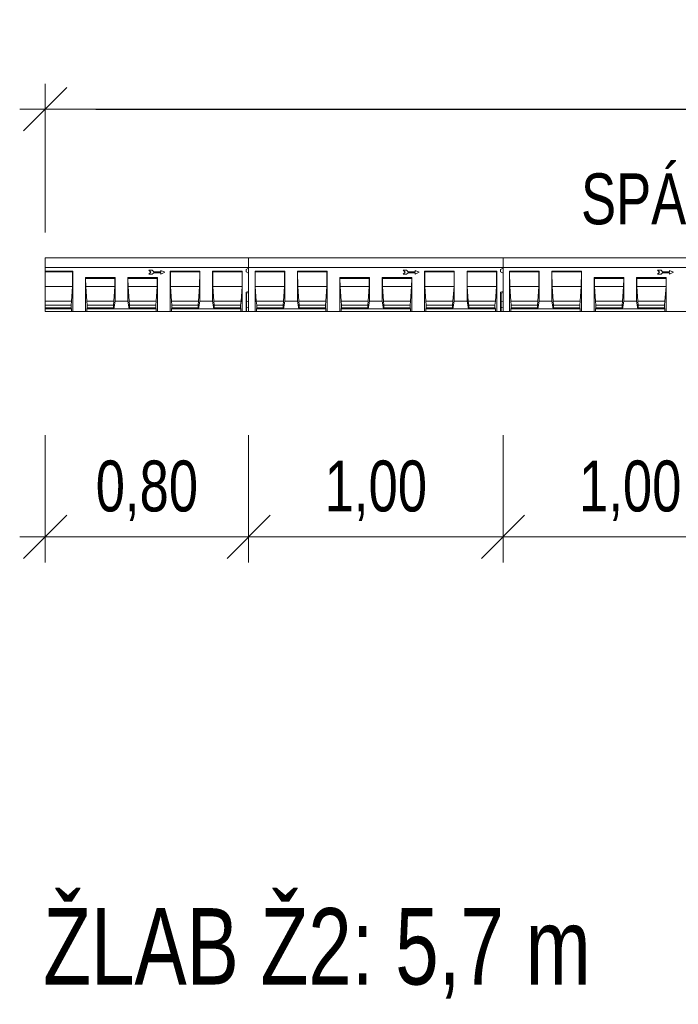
# Model space of a CAD drawing. Header units: metres. Extents: x 132658.5 to 132700.5, y 77167.9 to 77197.6.
# Tile 15 of 23: x 132661.3 to 132663.9, y 77190.3 to 77194.1. Entities that reach past the tile are written whole.
import ezdxf
from ezdxf.enums import TextEntityAlignment as Align

# ---------------------------------------------------------------- set-up
doc = ezdxf.new("R2010")
doc.units = ezdxf.units.M
doc.header["$MEASUREMENT"] = 0
doc.layers.get('0').update_dxf_attribs({"lineweight": 13})
doc.layers.get('DEFPOINTS').update_dxf_attribs({"lineweight": 0})
for name, color, linetype, lineweight in [('DUENN', 4, 'Continuous', 0), ('DUENN-18', 94, 'Continuous', 0), ('KOTY', 7, 'Continuous', 13), ('KRESBA', 6, 'Continuous', 0), ('SICHTBAR', 7, 'Continuous', 0)]:
    doc.layers.add(name, color=color, linetype=linetype, lineweight=lineweight)
doc.styles.add('STYLE-ARIAL', font='arial.ttf')
doc.styles.add('STYLE-ARIAL_CE_-TTF', font='Arial CE -ttf.shx')
doc.dimstyles.new('250', dxfattribs={"dimtxt": 0.5, "dimasz": 0.5, "dimexe": 0.25, "dimexo": 0.25, "dimgap": 0.25, "dimtad": 1, "dimdec": 0, "dimlfac": 1000, "dimdsep": 46, "dimtxsty": 'STYLE-ARIAL_CE_-TTF', "dimblk": 'KOTA_ZN250_1.0', "dimcen": 0, "dimadec": 4, "dimazin": 3, "dimtfac": 1, "dimtdec": 0, "dimtofl": 0, "dimtmove": 2, "dimatfit": 1, "dimldrblk": 'OBLIQUE', "dimfxl": 0, "dimfrac": 2, "dimtolj": 1, "dimarcsym": 0})

# ---------------------------------------------------------------- blocks, each defined once
blk = doc.blocks.new('KOTA_ZN250')
at = {"color": 0, "linetype": 'ByBlock', "lineweight": -2, "ltscale": 0.25}
for p, q in [((0.2121, 0.2121), (-0.2121, -0.2121)), ((0, -0.25), (0, 0.25)), ((-0.25, 0), (0.25, 0))]:
    blk.add_line(p, q, dxfattribs=at)
blk = doc.blocks.new('KOTA_ZN250_1.0')
blk.add_line((0, 0), (-1, 0))
at = {"layer": 'KOTY', "ltscale": 0.25}
for p, q in [((0.424, 0.424), (-0.424, -0.424)), ((0, -0.5), (0, 0.5)), ((-0.5, 0), (0.5, 0))]:
    blk.add_line(p, q, dxfattribs=at)
blk = doc.blocks.new('*D109')
at = {"layer": 'DEFPOINTS', "color": 0, "linetype": 'Continuous', "lineweight": 13}
for p in [(132668.2499, 77193.7978), (132661.4499, 77193.2133), (132668.2499, 77193.2133)]:
    blk.add_point(p, dxfattribs=at)
at = {"layer": 'KOTY', "linetype": 'Continuous'}
for p, q in [((132661.4499, 77193.3133), (132661.4499, 77193.8978)), ((132668.2499, 77193.3133), (132668.2499, 77193.8978))]:
    blk.add_line(p, q, dxfattribs=at)
at = {"layer": 'KOTY', "color": 0, "linetype": 'Continuous', "lineweight": -2}
blk.add_line((132661.6499, 77193.7978), (132668.0499, 77193.7978), dxfattribs=at)
at = {"layer": 'KOTY', "color": 0, "linetype": 'Continuous', "lineweight": -2, "xscale": 0.2, "yscale": 0.2, "zscale": 0.2, "rotation": 180}
blk.add_blockref('KOTA_ZN250_1.0', (132661.4499, 77193.7978), dxfattribs=at)
at = {"layer": 'KOTY', "color": 0, "linetype": 'Continuous', "lineweight": -2, "xscale": 0.2, "yscale": 0.2, "zscale": 0.2}
blk.add_blockref('KOTA_ZN250_1.0', (132668.2499, 77193.7978), dxfattribs=at)
at = {"layer": 'KOTY', "color": 0, "linetype": 'Continuous', "lineweight": 13, "insert": (132664.8499, 77194.018), "char_height": 0.2, "attachment_point": 5, "style": 'STYLE-ARIAL'}
blk.add_mtext('\\A1;\\H1x;\\W0.74;6,80', dxfattribs=at)
blk = doc.blocks.new('_Oblique')
at = {"color": 0, "linetype": 'ByBlock', "lineweight": -2}
blk.add_line((0.5, 0.5), (-0.5, -0.5), dxfattribs=at)

msp = doc.modelspace()

# ---------------------------------------------------------------- linework, layer by layer
at = {"color": 7, "lineweight": 0, "ltscale": 0.25}
msp.add_line((132661.4499, 77193.0033), (132661.4499, 77193.2133), dxfattribs=at)
at = {"layer": 'DUENN', "color": 7, "lineweight": 0, "ltscale": 0.001}
for p, q in [((132661.8709, 77193.1647), (132661.8572, 77193.1647)), ((132661.8572, 77193.1647), (132661.8651, 77193.1568)), ((132661.8772, 77193.1584), (132661.8709, 77193.1647)), ((132661.9202, 77193.1568), (132661.9045, 77193.1636)), ((132661.9045, 77193.1636), (132661.9045, 77193.1584)), ((132662.8709, 77193.1647), (132662.8572, 77193.1647)), ((132662.8572, 77193.1647), (132662.8651, 77193.1568)), ((132662.8772, 77193.1584), (132662.8709, 77193.1647)), ((132662.9202, 77193.1568), (132662.9045, 77193.1636)), ((132662.9045, 77193.1636), (132662.9045, 77193.1584)), ((132663.8709, 77193.1647), (132663.8572, 77193.1647)), ((132663.8572, 77193.1647), (132663.8651, 77193.1568)), ((132663.8772, 77193.1584), (132663.8709, 77193.1647)), ((132663.9202, 77193.1568), (132663.9045, 77193.1636)), ((132663.9045, 77193.1636), (132663.9045, 77193.1584)), ((132661.8651, 77193.1568), (132661.8572, 77193.1489)), ((132661.8572, 77193.1489), (132661.8709, 77193.1489)), ((132661.8709, 77193.1489), (132661.8772, 77193.1552)), ((132661.9045, 77193.1584), (132661.8772, 77193.1584)), ((132661.8772, 77193.1552), (132661.9045, 77193.1552)), ((132661.9045, 77193.15), (132661.9202, 77193.1568)), ((132661.9045, 77193.1552), (132661.9045, 77193.15)), ((132662.8651, 77193.1568), (132662.8572, 77193.1489)), ((132662.8572, 77193.1489), (132662.8709, 77193.1489)), ((132662.8709, 77193.1489), (132662.8772, 77193.1552)), ((132662.9045, 77193.1584), (132662.8772, 77193.1584)), ((132662.8772, 77193.1552), (132662.9045, 77193.1552)), ((132662.9045, 77193.15), (132662.9202, 77193.1568)), ((132662.9045, 77193.1552), (132662.9045, 77193.15)), ((132663.8651, 77193.1568), (132663.8572, 77193.1489)), ((132663.8572, 77193.1489), (132663.8709, 77193.1489)), ((132663.8709, 77193.1489), (132663.8772, 77193.1552)), ((132663.9045, 77193.1584), (132663.8772, 77193.1584)), ((132663.8772, 77193.1552), (132663.9045, 77193.1552)), ((132663.9045, 77193.15), (132663.9202, 77193.1568)), ((132663.9045, 77193.1552), (132663.9045, 77193.15))]:
    msp.add_line(p, q, dxfattribs=at)
at = {"layer": 'DUENN-18', "color": 7, "linetype": 'Continuous', "lineweight": 0, "ltscale": 0.001}
for p, q in [((132661.5583, 77193.1613), (132661.4499, 77193.1613)), ((132661.5583, 77193.1613), (132661.5578, 77193.1583)), ((132661.5583, 77193.1613), (132661.5583, 77193.0033)), ((132662.0583, 77193.1613), (132661.9416, 77193.1613)), ((132661.9422, 77193.1583), (132661.9416, 77193.1613)), ((132661.9416, 77193.0033), (132661.9416, 77193.1613)), ((132662.0583, 77193.1613), (132662.0578, 77193.1583)), ((132662.0583, 77193.0433), (132662.0583, 77193.1613)), ((132662.225, 77193.1613), (132662.1083, 77193.1613)), ((132662.1088, 77193.1583), (132662.1083, 77193.1613)), ((132662.1083, 77193.0433), (132662.1083, 77193.1613)), ((132662.225, 77193.1613), (132662.2244, 77193.1583)), ((132662.225, 77193.0033), (132662.225, 77193.1613)), ((132662.3916, 77193.1613), (132662.275, 77193.1613)), ((132662.2755, 77193.1583), (132662.275, 77193.1613)), ((132662.275, 77193.0033), (132662.275, 77193.1613)), ((132662.3916, 77193.1613), (132662.3911, 77193.1583)), ((132662.3916, 77193.1613), (132662.3916, 77193.0433)), ((132662.5583, 77193.1613), (132662.4416, 77193.1613)), ((132662.4421, 77193.1583), (132662.4416, 77193.1613)), ((132662.4416, 77193.0433), (132662.4416, 77193.1613)), ((132662.5583, 77193.1613), (132662.5577, 77193.1583)), ((132662.5583, 77193.1613), (132662.5583, 77193.0033)), ((132663.0583, 77193.1613), (132662.9416, 77193.1613)), ((132662.9421, 77193.1583), (132662.9416, 77193.1613)), ((132662.9416, 77193.0033), (132662.9416, 77193.1613)), ((132663.0583, 77193.1613), (132663.0578, 77193.1583)), ((132663.0583, 77193.0433), (132663.0583, 77193.1613)), ((132663.2249, 77193.1613), (132663.1083, 77193.1613)), ((132663.1088, 77193.1583), (132663.1083, 77193.1613)), ((132663.1083, 77193.0433), (132663.1083, 77193.1613)), ((132663.2249, 77193.1613), (132663.2244, 77193.1583)), ((132663.2249, 77193.0033), (132663.2249, 77193.1613)), ((132663.3916, 77193.1613), (132663.2749, 77193.1613)), ((132663.2755, 77193.1583), (132663.2749, 77193.1613)), ((132663.2749, 77193.0033), (132663.2749, 77193.1613)), ((132663.3916, 77193.1613), (132663.3911, 77193.1583)), ((132663.3916, 77193.1613), (132663.3916, 77193.0433)), ((132663.5583, 77193.1613), (132663.4416, 77193.1613)), ((132663.4421, 77193.1583), (132663.4416, 77193.1613)), ((132663.4416, 77193.0433), (132663.4416, 77193.1613)), ((132663.5583, 77193.1613), (132663.5577, 77193.1583)), ((132663.5583, 77193.1613), (132663.5583, 77193.0033)), ((132661.4499, 77193.1583), (132661.5578, 77193.1583)), ((132661.5578, 77193.1583), (132661.5572, 77193.1008)), ((132661.6083, 77193.0033), (132661.6083, 77193.1363)), ((132661.6083, 77193.1363), (132661.6091, 77193.1319)), ((132661.6083, 77193.1363), (132661.725, 77193.1363)), ((132661.6093, 77193.1008), (132661.6091, 77193.1319)), ((132661.6091, 77193.1319), (132661.7242, 77193.1319)), ((132661.7242, 77193.1319), (132661.7239, 77193.1008)), ((132661.7242, 77193.1319), (132661.725, 77193.1363)), ((132661.725, 77193.1363), (132661.725, 77193.0433)), ((132661.775, 77193.0433), (132661.775, 77193.1363)), ((132661.775, 77193.1363), (132661.7757, 77193.1319)), ((132661.775, 77193.1363), (132661.8916, 77193.1363)), ((132661.776, 77193.1008), (132661.7757, 77193.1319)), ((132661.7757, 77193.1319), (132661.8909, 77193.1319)), ((132661.8909, 77193.1319), (132661.8906, 77193.1008)), ((132661.8909, 77193.1319), (132661.8916, 77193.1363)), ((132661.8916, 77193.1363), (132661.8916, 77193.0033)), ((132661.9422, 77193.1583), (132662.0578, 77193.1583)), ((132661.9427, 77193.1008), (132661.9422, 77193.1583)), ((132662.0578, 77193.1583), (132662.0572, 77193.1008)), ((132662.1088, 77193.1583), (132662.2244, 77193.1583)), ((132662.1094, 77193.1008), (132662.1088, 77193.1583)), ((132662.2244, 77193.1583), (132662.2239, 77193.1008)), ((132662.2755, 77193.1583), (132662.3911, 77193.1583)), ((132662.276, 77193.1008), (132662.2755, 77193.1583)), ((132662.3911, 77193.1583), (132662.3905, 77193.1008)), ((132662.4421, 77193.1583), (132662.5577, 77193.1583)), ((132662.4427, 77193.1008), (132662.4421, 77193.1583)), ((132662.5577, 77193.1583), (132662.5572, 77193.1008)), ((132662.6083, 77193.0033), (132662.6083, 77193.1363)), ((132662.6083, 77193.1363), (132662.609, 77193.1319)), ((132662.6083, 77193.1363), (132662.7249, 77193.1363)), ((132662.6093, 77193.1008), (132662.609, 77193.1319)), ((132662.609, 77193.1319), (132662.7242, 77193.1319)), ((132662.7242, 77193.1319), (132662.7239, 77193.1008)), ((132662.7242, 77193.1319), (132662.7249, 77193.1363)), ((132662.7249, 77193.1363), (132662.7249, 77193.0433)), ((132662.7749, 77193.0433), (132662.7749, 77193.1363)), ((132662.7749, 77193.1363), (132662.7757, 77193.1319)), ((132662.7749, 77193.1363), (132662.8916, 77193.1363)), ((132662.776, 77193.1008), (132662.7757, 77193.1319)), ((132662.7757, 77193.1319), (132662.8908, 77193.1319)), ((132662.8908, 77193.1319), (132662.8906, 77193.1008)), ((132662.8908, 77193.1319), (132662.8916, 77193.1363)), ((132662.8916, 77193.1363), (132662.8916, 77193.0033)), ((132662.9421, 77193.1583), (132663.0578, 77193.1583)), ((132662.9427, 77193.1008), (132662.9421, 77193.1583)), ((132663.0578, 77193.1583), (132663.0572, 77193.1008)), ((132663.1088, 77193.1583), (132663.2244, 77193.1583)), ((132663.1093, 77193.1008), (132663.1088, 77193.1583)), ((132663.2244, 77193.1583), (132663.2239, 77193.1008)), ((132663.2755, 77193.1583), (132663.3911, 77193.1583)), ((132663.276, 77193.1008), (132663.2755, 77193.1583)), ((132663.3911, 77193.1583), (132663.3905, 77193.1008)), ((132663.4421, 77193.1583), (132663.5577, 77193.1583)), ((132663.4427, 77193.1008), (132663.4421, 77193.1583)), ((132663.5577, 77193.1583), (132663.5572, 77193.1008)), ((132663.6083, 77193.0033), (132663.6083, 77193.1363)), ((132663.6083, 77193.1363), (132663.609, 77193.1319)), ((132663.6083, 77193.1363), (132663.7249, 77193.1363)), ((132663.6093, 77193.1008), (132663.609, 77193.1319)), ((132663.609, 77193.1319), (132663.7242, 77193.1319)), ((132663.7242, 77193.1319), (132663.7239, 77193.1008)), ((132663.7242, 77193.1319), (132663.7249, 77193.1363)), ((132663.7249, 77193.1363), (132663.7249, 77193.0433)), ((132663.7749, 77193.0433), (132663.7749, 77193.1363)), ((132663.7749, 77193.1363), (132663.7757, 77193.1319)), ((132663.7749, 77193.1363), (132663.8916, 77193.1363)), ((132663.776, 77193.1008), (132663.7757, 77193.1319)), ((132663.7757, 77193.1319), (132663.8908, 77193.1319)), ((132663.8908, 77193.1319), (132663.8905, 77193.1008)), ((132663.8908, 77193.1319), (132663.8916, 77193.1363)), ((132663.8916, 77193.1363), (132663.8916, 77193.0033)), ((132661.4499, 77193.1008), (132661.5572, 77193.1008)), ((132661.5572, 77193.1008), (132661.5532, 77193.0433)), ((132661.6093, 77193.1008), (132661.7239, 77193.1008)), ((132661.6134, 77193.0433), (132661.6093, 77193.1008)), ((132661.7239, 77193.1008), (132661.7199, 77193.0433)), ((132661.776, 77193.1008), (132661.8906, 77193.1008)), ((132661.78, 77193.0433), (132661.776, 77193.1008)), ((132661.8906, 77193.1008), (132661.8865, 77193.0433)), ((132661.9427, 77193.1008), (132662.0572, 77193.1008)), ((132661.9467, 77193.0433), (132661.9427, 77193.1008)), ((132662.0572, 77193.1008), (132662.0532, 77193.0433)), ((132662.1094, 77193.1008), (132662.2239, 77193.1008)), ((132662.1134, 77193.0433), (132662.1094, 77193.1008)), ((132662.2239, 77193.1008), (132662.2199, 77193.0433)), ((132662.276, 77193.1008), (132662.3905, 77193.1008)), ((132662.28, 77193.0433), (132662.276, 77193.1008)), ((132662.3905, 77193.1008), (132662.3865, 77193.0433)), ((132662.4427, 77193.1008), (132662.5572, 77193.1008)), ((132662.4467, 77193.0433), (132662.4427, 77193.1008)), ((132662.5572, 77193.1008), (132662.5532, 77193.0433)), ((132662.6093, 77193.1008), (132662.7239, 77193.1008)), ((132662.6134, 77193.0433), (132662.6093, 77193.1008)), ((132662.7239, 77193.1008), (132662.7199, 77193.0433)), ((132662.776, 77193.1008), (132662.8906, 77193.1008)), ((132662.78, 77193.0433), (132662.776, 77193.1008)), ((132662.8906, 77193.1008), (132662.8865, 77193.0433)), ((132662.9427, 77193.1008), (132663.0572, 77193.1008)), ((132662.9467, 77193.0433), (132662.9427, 77193.1008)), ((132663.0572, 77193.1008), (132663.0532, 77193.0433)), ((132663.1093, 77193.1008), (132663.2239, 77193.1008)), ((132663.1134, 77193.0433), (132663.1093, 77193.1008)), ((132663.2239, 77193.1008), (132663.2199, 77193.0433)), ((132663.276, 77193.1008), (132663.3905, 77193.1008)), ((132663.28, 77193.0433), (132663.276, 77193.1008)), ((132663.3905, 77193.1008), (132663.3865, 77193.0433)), ((132663.4427, 77193.1008), (132663.5572, 77193.1008)), ((132663.4467, 77193.0433), (132663.4427, 77193.1008)), ((132663.5572, 77193.1008), (132663.5532, 77193.0433)), ((132663.6093, 77193.1008), (132663.7239, 77193.1008)), ((132663.6134, 77193.0433), (132663.6093, 77193.1008)), ((132663.7239, 77193.1008), (132663.7198, 77193.0433)), ((132663.776, 77193.1008), (132663.8905, 77193.1008)), ((132663.78, 77193.0433), (132663.776, 77193.1008)), ((132663.8905, 77193.1008), (132663.8865, 77193.0433)), ((132661.4499, 77193.0433), (132661.5532, 77193.0433)), ((132661.5532, 77193.0433), (132661.5517, 77193.0283)), ((132661.6134, 77193.0433), (132661.7199, 77193.0433)), ((132661.6149, 77193.0283), (132661.6134, 77193.0433)), ((132661.7199, 77193.0433), (132661.7183, 77193.0283)), ((132661.725, 77193.0433), (132661.7197, 77193.0133)), ((132661.775, 77193.0433), (132661.725, 77193.0433)), ((132661.7802, 77193.0133), (132661.775, 77193.0433)), ((132661.78, 77193.0433), (132661.8865, 77193.0433)), ((132661.7816, 77193.0283), (132661.78, 77193.0433)), ((132661.8865, 77193.0433), (132661.885, 77193.0283)), ((132661.9467, 77193.0433), (132662.0532, 77193.0433)), ((132661.9482, 77193.0283), (132661.9467, 77193.0433)), ((132662.0532, 77193.0433), (132662.0517, 77193.0283)), ((132662.0583, 77193.0433), (132662.053, 77193.0133)), ((132662.1083, 77193.0433), (132662.0583, 77193.0433)), ((132662.1136, 77193.0133), (132662.1083, 77193.0433)), ((132662.1134, 77193.0433), (132662.2199, 77193.0433)), ((132662.1149, 77193.0283), (132662.1134, 77193.0433)), ((132662.2199, 77193.0433), (132662.2183, 77193.0283)), ((132662.28, 77193.0433), (132662.3865, 77193.0433)), ((132662.2816, 77193.0283), (132662.28, 77193.0433)), ((132662.3865, 77193.0433), (132662.385, 77193.0283)), ((132662.3916, 77193.0433), (132662.3863, 77193.0133)), ((132662.4416, 77193.0433), (132662.3916, 77193.0433)), ((132662.4469, 77193.0133), (132662.4416, 77193.0433)), ((132662.4467, 77193.0433), (132662.5532, 77193.0433)), ((132662.4482, 77193.0283), (132662.4467, 77193.0433)), ((132662.5532, 77193.0433), (132662.5517, 77193.0283)), ((132662.6134, 77193.0433), (132662.7199, 77193.0433)), ((132662.6149, 77193.0283), (132662.6134, 77193.0433)), ((132662.7199, 77193.0433), (132662.7183, 77193.0283)), ((132662.7249, 77193.0433), (132662.7197, 77193.0133)), ((132662.7749, 77193.0433), (132662.7249, 77193.0433)), ((132662.7802, 77193.0133), (132662.7749, 77193.0433)), ((132662.78, 77193.0433), (132662.8865, 77193.0433)), ((132662.7816, 77193.0283), (132662.78, 77193.0433)), ((132662.8865, 77193.0433), (132662.885, 77193.0283)), ((132662.9467, 77193.0433), (132663.0532, 77193.0433)), ((132662.9482, 77193.0283), (132662.9467, 77193.0433)), ((132663.0532, 77193.0433), (132663.0517, 77193.0283)), ((132663.0583, 77193.0433), (132663.053, 77193.0133)), ((132663.1083, 77193.0433), (132663.0583, 77193.0433)), ((132663.1136, 77193.0133), (132663.1083, 77193.0433)), ((132663.1134, 77193.0433), (132663.2199, 77193.0433)), ((132663.1149, 77193.0283), (132663.1134, 77193.0433)), ((132663.2199, 77193.0433), (132663.2183, 77193.0283)), ((132663.28, 77193.0433), (132663.3865, 77193.0433)), ((132663.2816, 77193.0283), (132663.28, 77193.0433)), ((132663.3865, 77193.0433), (132663.385, 77193.0283)), ((132663.3916, 77193.0433), (132663.3863, 77193.0133)), ((132663.4416, 77193.0433), (132663.3916, 77193.0433)), ((132663.4469, 77193.0133), (132663.4416, 77193.0433)), ((132663.4467, 77193.0433), (132663.5532, 77193.0433)), ((132663.4482, 77193.0283), (132663.4467, 77193.0433)), ((132663.5532, 77193.0433), (132663.5517, 77193.0283)), ((132663.6134, 77193.0433), (132663.7198, 77193.0433)), ((132663.6149, 77193.0283), (132663.6134, 77193.0433)), ((132663.7198, 77193.0433), (132663.7183, 77193.0283)), ((132663.7249, 77193.0433), (132663.7196, 77193.0133)), ((132663.7749, 77193.0433), (132663.7249, 77193.0433)), ((132663.7802, 77193.0133), (132663.7749, 77193.0433)), ((132663.78, 77193.0433), (132663.8865, 77193.0433)), ((132663.7815, 77193.0283), (132663.78, 77193.0433)), ((132663.8865, 77193.0433), (132663.885, 77193.0283)), ((132661.4499, 77193.0283), (132661.5517, 77193.0283)), ((132661.4499, 77193.0176), (132661.5517, 77193.0176)), ((132661.4499, 77193.0133), (132661.553, 77193.0133)), ((132661.5517, 77193.0283), (132661.5517, 77193.0176)), ((132661.5517, 77193.0176), (132661.553, 77193.0133)), ((132661.553, 77193.0133), (132661.553, 77193.0033)), ((132661.6136, 77193.0133), (132661.6149, 77193.0176)), ((132661.6136, 77193.0133), (132661.7197, 77193.0133)), ((132661.6136, 77193.0033), (132661.6136, 77193.0133)), ((132661.6149, 77193.0283), (132661.7183, 77193.0283)), ((132661.6149, 77193.0176), (132661.6149, 77193.0283)), ((132661.6149, 77193.0176), (132661.7183, 77193.0176)), ((132661.7183, 77193.0283), (132661.7183, 77193.0176)), ((132661.7183, 77193.0176), (132661.7197, 77193.0133)), ((132661.7197, 77193.0133), (132661.7802, 77193.0133)), ((132661.7802, 77193.0133), (132661.7816, 77193.0176)), ((132661.7802, 77193.0133), (132661.8863, 77193.0133)), ((132661.7816, 77193.0283), (132661.885, 77193.0283)), ((132661.7816, 77193.0176), (132661.7816, 77193.0283)), ((132661.7816, 77193.0176), (132661.885, 77193.0176)), ((132661.885, 77193.0283), (132661.885, 77193.0176)), ((132661.885, 77193.0176), (132661.8863, 77193.0133)), ((132661.8863, 77193.0133), (132661.8863, 77193.0033)), ((132661.9469, 77193.0133), (132661.9482, 77193.0176)), ((132661.9469, 77193.0133), (132662.053, 77193.0133)), ((132661.9469, 77193.0033), (132661.9469, 77193.0133)), ((132661.9482, 77193.0283), (132662.0517, 77193.0283)), ((132661.9482, 77193.0176), (132661.9482, 77193.0283)), ((132661.9482, 77193.0176), (132662.0517, 77193.0176)), ((132662.0517, 77193.0283), (132662.0517, 77193.0176)), ((132662.0517, 77193.0176), (132662.053, 77193.0133)), ((132662.053, 77193.0133), (132662.1136, 77193.0133)), ((132662.1136, 77193.0133), (132662.1149, 77193.0176)), ((132662.1136, 77193.0133), (132662.2197, 77193.0133)), ((132662.1149, 77193.0283), (132662.2183, 77193.0283)), ((132662.1149, 77193.0176), (132662.1149, 77193.0283)), ((132662.1149, 77193.0176), (132662.2183, 77193.0176)), ((132662.2183, 77193.0283), (132662.2183, 77193.0176)), ((132662.2183, 77193.0176), (132662.2197, 77193.0133)), ((132662.2197, 77193.0133), (132662.2197, 77193.0033)), ((132662.2802, 77193.0133), (132662.2816, 77193.0176)), ((132662.2802, 77193.0133), (132662.3863, 77193.0133)), ((132662.2802, 77193.0033), (132662.2802, 77193.0133)), ((132662.2816, 77193.0283), (132662.385, 77193.0283)), ((132662.2816, 77193.0176), (132662.2816, 77193.0283)), ((132662.2816, 77193.0176), (132662.385, 77193.0176)), ((132662.385, 77193.0283), (132662.385, 77193.0176)), ((132662.385, 77193.0176), (132662.3863, 77193.0133)), ((132662.3863, 77193.0133), (132662.4469, 77193.0133)), ((132662.4469, 77193.0133), (132662.4482, 77193.0176)), ((132662.4469, 77193.0133), (132662.553, 77193.0133)), ((132662.4482, 77193.0283), (132662.5517, 77193.0283)), ((132662.4482, 77193.0176), (132662.4482, 77193.0283)), ((132662.4482, 77193.0176), (132662.5517, 77193.0176)), ((132662.5517, 77193.0283), (132662.5517, 77193.0176)), ((132662.5517, 77193.0176), (132662.553, 77193.0133)), ((132662.553, 77193.0133), (132662.553, 77193.0033)), ((132662.6136, 77193.0133), (132662.6149, 77193.0176)), ((132662.6136, 77193.0133), (132662.7197, 77193.0133)), ((132662.6136, 77193.0033), (132662.6136, 77193.0133)), ((132662.6149, 77193.0283), (132662.7183, 77193.0283)), ((132662.6149, 77193.0176), (132662.6149, 77193.0283)), ((132662.6149, 77193.0176), (132662.7183, 77193.0176)), ((132662.7183, 77193.0283), (132662.7183, 77193.0176)), ((132662.7183, 77193.0176), (132662.7197, 77193.0133)), ((132662.7197, 77193.0133), (132662.7802, 77193.0133)), ((132662.7802, 77193.0133), (132662.7816, 77193.0176)), ((132662.7802, 77193.0133), (132662.8863, 77193.0133)), ((132662.7816, 77193.0283), (132662.885, 77193.0283)), ((132662.7816, 77193.0176), (132662.7816, 77193.0283)), ((132662.7816, 77193.0176), (132662.885, 77193.0176)), ((132662.885, 77193.0283), (132662.885, 77193.0176)), ((132662.885, 77193.0176), (132662.8863, 77193.0133)), ((132662.8863, 77193.0133), (132662.8863, 77193.0033)), ((132662.9469, 77193.0133), (132662.9482, 77193.0176)), ((132662.9469, 77193.0133), (132663.053, 77193.0133)), ((132662.9469, 77193.0033), (132662.9469, 77193.0133)), ((132662.9482, 77193.0283), (132663.0517, 77193.0283)), ((132662.9482, 77193.0176), (132662.9482, 77193.0283)), ((132662.9482, 77193.0176), (132663.0517, 77193.0176)), ((132663.0517, 77193.0283), (132663.0517, 77193.0176)), ((132663.0517, 77193.0176), (132663.053, 77193.0133)), ((132663.053, 77193.0133), (132663.1136, 77193.0133)), ((132663.1136, 77193.0133), (132663.1149, 77193.0176)), ((132663.1136, 77193.0133), (132663.2197, 77193.0133)), ((132663.1149, 77193.0283), (132663.2183, 77193.0283)), ((132663.1149, 77193.0176), (132663.1149, 77193.0283)), ((132663.1149, 77193.0176), (132663.2183, 77193.0176)), ((132663.2183, 77193.0283), (132663.2183, 77193.0176)), ((132663.2183, 77193.0176), (132663.2197, 77193.0133)), ((132663.2197, 77193.0133), (132663.2197, 77193.0033)), ((132663.2802, 77193.0133), (132663.2816, 77193.0176)), ((132663.2802, 77193.0133), (132663.3863, 77193.0133)), ((132663.2802, 77193.0033), (132663.2802, 77193.0133)), ((132663.2816, 77193.0283), (132663.385, 77193.0283)), ((132663.2816, 77193.0176), (132663.2816, 77193.0283)), ((132663.2816, 77193.0176), (132663.385, 77193.0176)), ((132663.385, 77193.0283), (132663.385, 77193.0176)), ((132663.385, 77193.0176), (132663.3863, 77193.0133)), ((132663.3863, 77193.0133), (132663.4469, 77193.0133)), ((132663.4469, 77193.0133), (132663.4482, 77193.0176)), ((132663.4469, 77193.0133), (132663.553, 77193.0133)), ((132663.4482, 77193.0283), (132663.5517, 77193.0283)), ((132663.4482, 77193.0176), (132663.4482, 77193.0283)), ((132663.4482, 77193.0176), (132663.5517, 77193.0176)), ((132663.5517, 77193.0283), (132663.5517, 77193.0176)), ((132663.5517, 77193.0176), (132663.553, 77193.0133)), ((132663.553, 77193.0133), (132663.553, 77193.0033)), ((132663.6136, 77193.0133), (132663.6149, 77193.0176)), ((132663.6136, 77193.0133), (132663.7196, 77193.0133)), ((132663.6136, 77193.0033), (132663.6136, 77193.0133)), ((132663.6149, 77193.0283), (132663.7183, 77193.0283)), ((132663.6149, 77193.0176), (132663.6149, 77193.0283)), ((132663.6149, 77193.0176), (132663.7183, 77193.0176)), ((132663.7183, 77193.0283), (132663.7183, 77193.0176)), ((132663.7183, 77193.0176), (132663.7196, 77193.0133)), ((132663.7196, 77193.0133), (132663.7802, 77193.0133)), ((132663.7802, 77193.0133), (132663.7815, 77193.0176)), ((132663.7802, 77193.0133), (132663.8863, 77193.0133)), ((132663.7815, 77193.0283), (132663.885, 77193.0283)), ((132663.7815, 77193.0176), (132663.7815, 77193.0283)), ((132663.7815, 77193.0176), (132663.885, 77193.0176)), ((132663.885, 77193.0283), (132663.885, 77193.0176)), ((132663.885, 77193.0176), (132663.8863, 77193.0133)), ((132663.8863, 77193.0133), (132663.8863, 77193.0033))]:
    msp.add_line(p, q, dxfattribs=at)
at = {"layer": 'KOTY', "linetype": 'Continuous'}
for p, q in [((132661.4499, 77192.5167), (132661.4499, 77192.0173)), ((132662.25, 77192.5167), (132662.25, 77192.0173)), ((132663.2499, 77192.5167), (132663.2499, 77192.0173))]:
    msp.add_line(p, q, dxfattribs=at)
at = {"layer": 'KOTY', "color": 7, "linetype": 'Continuous', "lineweight": 13}
for p, q in [((132661.4499, 77192.1173), (132662.25, 77192.1173)), ((132662.25, 77192.1173), (132663.2499, 77192.1173)), ((132663.2499, 77192.1173), (132664.2499, 77192.1173))]:
    msp.add_line(p, q, dxfattribs=at)
at = {"layer": 'SICHTBAR', "color": 7, "linetype": 'Continuous', "lineweight": 0, "ltscale": 0.001}
for p, q in [((132661.4499, 77193.2133), (132662.25, 77193.2133)), ((132662.25, 77193.2133), (132663.2499, 77193.2133)), ((132663.2499, 77193.2133), (132664.2499, 77193.2133)), ((132661.4499, 77193.1753), (132662.25, 77193.1753)), ((132662.25, 77193.1737), (132662.24, 77193.1683)), ((132662.24, 77193.1683), (132662.24, 77193.159)), ((132662.24, 77193.159), (132662.25, 77193.1537)), ((132662.25, 77193.1737), (132662.25, 77193.1753)), ((132662.25, 77193.1753), (132663.2499, 77193.1753)), ((132663.2499, 77193.1737), (132663.2399, 77193.1683)), ((132663.2399, 77193.1683), (132663.2399, 77193.159)), ((132663.2399, 77193.159), (132663.2499, 77193.1537)), ((132663.2499, 77193.1737), (132663.2499, 77193.1753)), ((132663.2499, 77193.1753), (132664.2499, 77193.1753)), ((132662.25, 77193.081), (132662.24, 77193.0783)), ((132662.24, 77193.0783), (132662.24, 77193.0033)), ((132662.24, 77193.0423), (132662.25, 77193.0434)), ((132662.25, 77193.0773), (132662.242, 77193.0752)), ((132662.242, 77193.0752), (132662.242, 77193.0033)), ((132663.2499, 77193.081), (132663.2399, 77193.0783)), ((132663.2399, 77193.0783), (132663.2399, 77193.0033)), ((132663.2399, 77193.0423), (132663.2499, 77193.0434)), ((132663.2499, 77193.0773), (132663.2419, 77193.0752)), ((132663.2419, 77193.0752), (132663.2419, 77193.0033)), ((132662.24, 77193.0173), (132662.25, 77193.02)), ((132663.2399, 77193.0173), (132663.2499, 77193.02))]:
    msp.add_line(p, q, dxfattribs=at)
at = {"layer": 'SICHTBAR', "color": 7, "lineweight": 0, "ltscale": 0.001}
for p, q in [((132662.25, 77193.2133), (132662.25, 77193.0033)), ((132662.25, 77193.2133), (132662.25, 77193.0773)), ((132663.2499, 77193.2133), (132663.2499, 77193.0033)), ((132663.2499, 77193.2133), (132663.2499, 77193.0773)), ((132662.25, 77193.0033), (132661.4499, 77193.0033)), ((132663.2499, 77193.0033), (132662.242, 77193.0033)), ((132664.2499, 77193.0033), (132663.2419, 77193.0033))]:
    msp.add_line(p, q, dxfattribs=at)

# ---------------------------------------------------------------- block references
at = {"layer": 'KOTY', "color": 7, "linetype": 'Continuous', "lineweight": 13, "xscale": 0.3999200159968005, "yscale": 0.3999200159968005, "rotation": 180}
for p in [(132661.4499, 77192.1173), (132662.25, 77192.1173), (132663.2499, 77192.1173)]:
    msp.add_blockref('KOTA_ZN250', p, dxfattribs=at)
at = {"layer": 'KOTY', "color": 7, "linetype": 'Continuous', "lineweight": 13, "xscale": 0.3999200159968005, "yscale": 0.3999200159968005}
for p in [(132662.25, 77192.1173), (132663.2499, 77192.1173)]:
    msp.add_blockref('KOTA_ZN250', p, dxfattribs=at)

# ---------------------------------------------------------------- texts
at = {"layer": 'KOTY', "color": 7, "linetype": 'Continuous', "lineweight": 13, "style": 'STYLE-ARIAL', "width": 0.74}
for s, p in [('SPÁD TERÉNU 3,77%', (132664.6134, 77193.4454)), ('0,80', (132661.8499, 77192.3173)), ('1,00', (132662.75, 77192.3173)), ('1,00', (132663.7499, 77192.3173))]:
    msp.add_text(s, height=0.2, dxfattribs=at).set_placement(p, align=Align.MIDDLE_CENTER)
at = {"layer": 'KRESBA', "color": 7, "style": 'STYLE-ARIAL', "width": 0.733333}
msp.add_text('ŽLAB Ž2: 5,7 m ', height=0.3, dxfattribs=at).set_placement((132661.4427, 77190.3588))

# ---------------------------------------------------------------- dimensions: what is measured, and where the dimension line sits
at = {"layer": 'KOTY', "color": 7, "linetype": 'Continuous', "lineweight": 13}
dim = msp.add_linear_dim(base=(132668.2499, 77193.7978), p1=(132661.4499, 77193.2133), p2=(132668.2499, 77193.2133), text='\\H1x;\\W0.74;6,80', dimstyle='250', override={"dimscale": 0, "dimtxt": 0.2, "dimasz": 0.2, "dimexe": 0.1, "dimexo": 0.1, "dimgap": 0.1, "dimtxsty": 'STYLE-ARIAL', "dimclre": 256, "dimfrac": 0, "dimlwe": 65535}, dxfattribs=at)
dim.commit()
dim.dimension.update_dxf_attribs({"geometry": '*D109', "text_midpoint": (132664.8499, 77194.018)})

doc.saveas('drawing.dxf')
